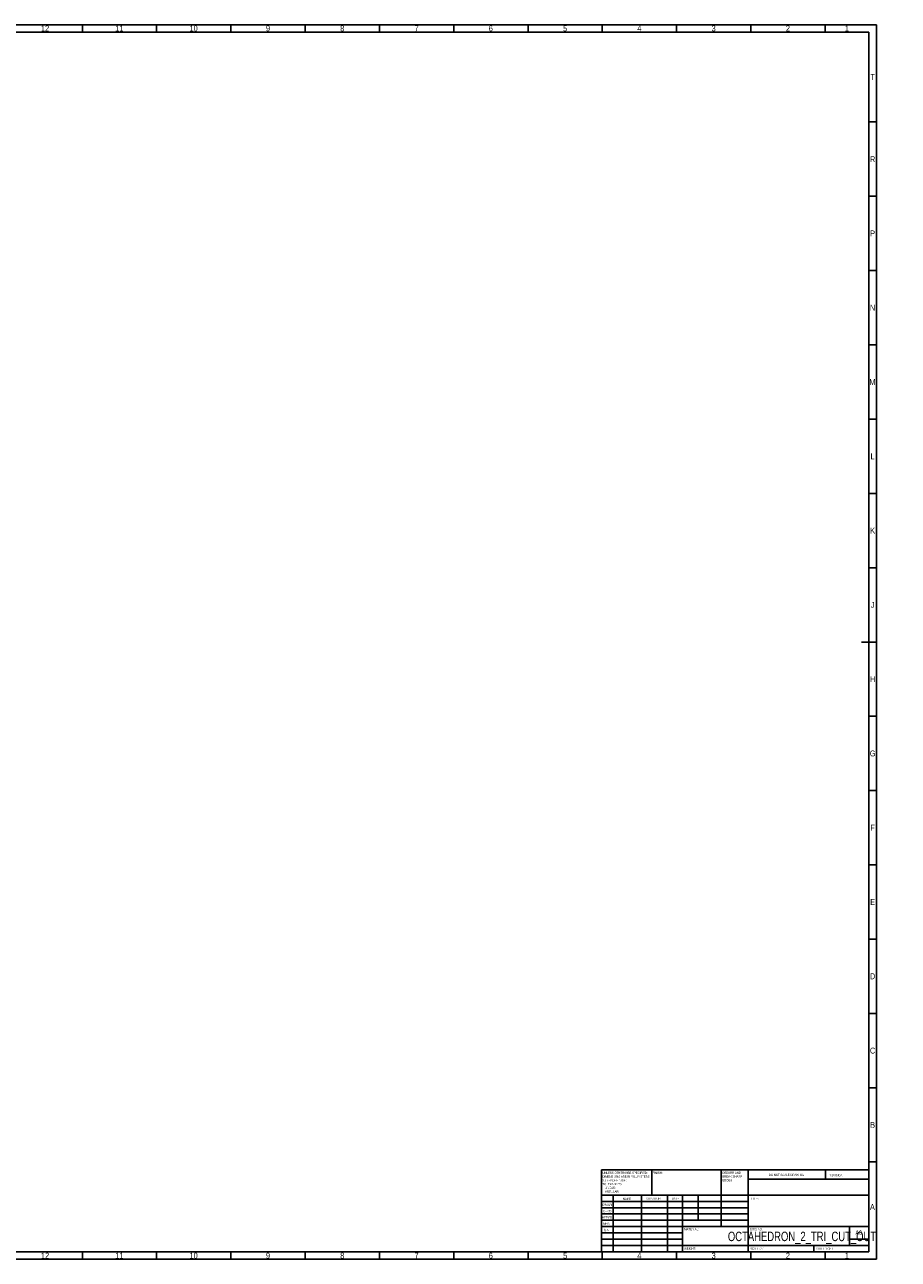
# Model space of a CAD drawing. Header units: inches. Extents: x 0.6 to 47.2, y 0.2 to 32.9.
# Tile 2 of 2: x 24 to 47.2, y 0.2 to 32.9. Entities that reach past the tile are written whole.
import ezdxf

# ---------------------------------------------------------------- set-up
doc = ezdxf.new("R2010")
doc.units = ezdxf.units.IN
doc.header["$MEASUREMENT"] = 0
doc.layers.add('SCORE', color=5, linetype='Continuous', lineweight=25)
doc.styles.add('SLDTEXTSTYLE0', font='TXT', dxfattribs={"width": 0.75})
doc.styles.add('SLDTEXTSTYLE1', font='TXT', dxfattribs={"width": 0.686449})
doc.styles.add('SLDTEXTSTYLE2', font='TXT', dxfattribs={"width": 0.6875})

msp = doc.modelspace()

# ---------------------------------------------------------------- linework, layer by layer
at = {"layer": 'SCORE'}
for p, q in [((0.591, 32.913), (46.614, 32.913)), ((25.571, 32.717), (25.571, 32.913)), ((27.539, 32.717), (27.539, 32.913)), ((29.508, 32.717), (29.508, 32.913)), ((31.476, 32.717), (31.476, 32.913)), ((33.445, 32.717), (33.445, 32.913)), ((35.413, 32.717), (35.413, 32.913)), ((37.382, 32.717), (37.382, 32.913)), ((39.35, 32.717), (39.35, 32.913)), ((41.319, 32.717), (41.319, 32.913)), ((43.287, 32.717), (43.287, 32.913)), ((45.256, 32.717), (45.256, 32.913)), ((46.614, 32.913), (46.614, 0.197)), ((0.787, 32.717), (46.417, 32.717)), ((46.417, 32.717), (46.417, 0.394)), ((46.417, 30.335), (46.614, 30.335)), ((46.417, 28.366), (46.614, 28.366)), ((46.417, 26.398), (46.614, 26.398)), ((46.417, 24.429), (46.614, 24.429)), ((46.417, 22.461), (46.614, 22.461)), ((46.417, 20.492), (46.614, 20.492)), ((46.417, 18.524), (46.614, 18.524)), ((46.614, 16.555), (46.22, 16.555)), ((46.417, 16.555), (46.614, 16.555)), ((46.417, 14.587), (46.614, 14.587)), ((46.417, 12.618), (46.614, 12.618)), ((46.417, 10.65), (46.614, 10.65)), ((46.417, 8.681), (46.614, 8.681)), ((46.417, 6.713), (46.614, 6.713)), ((46.417, 4.744), (46.614, 4.744)), ((46.417, 2.776), (46.614, 2.776)), ((39.331, 2.569), (46.417, 2.569)), ((39.331, 2.569), (39.331, 0.394)), ((40.661, 1.9), (40.661, 2.569)), ((42.504, 2.569), (42.504, 1.063)), ((43.22, 2.569), (43.22, 0.394)), ((46.417, 2.318), (43.22, 2.318)), ((45.268, 2.318), (45.268, 2.569)), ((46.417, 1.9), (39.331, 1.9)), ((43.22, 1.732), (39.331, 1.732)), ((39.638, 1.9), (39.638, 0.394)), ((40.393, 1.9), (40.393, 0.394)), ((41.079, 1.9), (41.079, 0.394)), ((41.48, 0.394), (41.48, 1.9)), ((41.89, 1.23), (41.89, 1.9)), ((43.22, 1.565), (39.331, 1.565)), ((43.22, 1.398), (39.331, 1.398)), ((43.22, 1.23), (39.331, 1.23)), ((41.48, 1.063), (39.331, 1.063)), ((41.48, 1.063), (46.417, 1.063)), ((45.906, 0.561), (45.906, 1.063)), ((41.48, 0.896), (39.331, 0.896)), ((41.48, 0.728), (39.331, 0.728)), ((46.417, 0.728), (45.906, 0.728)), ((46.417, 0.394), (0.787, 0.394)), ((25.571, 0.394), (25.571, 0.197)), ((27.539, 0.394), (27.539, 0.197)), ((29.508, 0.394), (29.508, 0.197)), ((31.476, 0.394), (31.476, 0.197)), ((33.445, 0.394), (33.445, 0.197)), ((35.413, 0.394), (35.413, 0.197)), ((37.382, 0.394), (37.382, 0.197)), ((39.331, 0.561), (46.417, 0.561)), ((39.35, 0.394), (39.35, 0.197)), ((41.319, 0.394), (41.319, 0.197)), ((43.287, 0.394), (43.287, 0.197)), ((44.961, 0.394), (44.961, 0.561)), ((45.256, 0.394), (45.256, 0.197)), ((46.614, 0.197), (0.591, 0.197))]:
    msp.add_line(p, q, dxfattribs=at)

# ---------------------------------------------------------------- texts
at = {"color": 7, "linetype": 'Continuous', "lineweight": 0}
for s, insert, char_height, attachment_point, style in [('12', (24.583, 32.893), 0.1562, 2, 'SLDTEXTSTYLE0'), ('11', (26.552, 32.893), 0.1562, 2, 'SLDTEXTSTYLE0'), ('10', (28.52, 32.893), 0.1562, 2, 'SLDTEXTSTYLE0'), ('9', (30.491, 32.893), 0.156, 2, 'SLDTEXTSTYLE0'), ('8', (32.459, 32.893), 0.156, 2, 'SLDTEXTSTYLE0'), ('7', (34.428, 32.893), 0.156, 2, 'SLDTEXTSTYLE0'), ('6', (36.396, 32.893), 0.156, 2, 'SLDTEXTSTYLE0'), ('5', (38.365, 32.893), 0.156, 2, 'SLDTEXTSTYLE0'), ('4', (40.333, 32.893), 0.156, 2, 'SLDTEXTSTYLE0'), ('3', (42.302, 32.893), 0.156, 2, 'SLDTEXTSTYLE0'), ('2', (44.27, 32.893), 0.156, 2, 'SLDTEXTSTYLE0'), ('1', (45.835, 32.893), 0.156, 2, 'SLDTEXTSTYLE0'), ('T', (46.515, 31.603), 0.156, 2, 'SLDTEXTSTYLE0'), ('R', (46.514, 29.428), 0.156, 2, 'SLDTEXTSTYLE0'), ('P', (46.515, 27.46), 0.156, 2, 'SLDTEXTSTYLE0'), ('N', (46.514, 25.491), 0.156, 2, 'SLDTEXTSTYLE0'), ('M', (46.51, 23.523), 0.156, 2, 'SLDTEXTSTYLE0'), ('L', (46.514, 21.554), 0.156, 2, 'SLDTEXTSTYLE0'), ('K', (46.515, 19.586), 0.156, 2, 'SLDTEXTSTYLE0'), ('J', (46.514, 17.617), 0.156, 2, 'SLDTEXTSTYLE0'), ('H', (46.515, 15.649), 0.156, 2, 'SLDTEXTSTYLE0'), ('G', (46.515, 13.68), 0.156, 2, 'SLDTEXTSTYLE0'), ('F', (46.514, 11.712), 0.156, 2, 'SLDTEXTSTYLE0'), ('E', (46.516, 9.743), 0.156, 2, 'SLDTEXTSTYLE0'), ('D', (46.514, 7.775), 0.156, 2, 'SLDTEXTSTYLE0'), ('C', (46.514, 5.806), 0.156, 2, 'SLDTEXTSTYLE0'), ('B', (46.515, 3.837), 0.156, 2, 'SLDTEXTSTYLE0'), ('SURFACE FINISH:', (39.354, 2.32), 0.05906, 1, 'SLDTEXTSTYLE0'), ('UNLESS OTHERWISE SPECIFIED:', (39.354, 2.517), 0.05906, 1, 'SLDTEXTSTYLE0'), ('DIMENSIONS ARE IN MILLIMETERS', (39.354, 2.418), 0.05906, 1, 'SLDTEXTSTYLE0'), ('FINISH:', (40.684, 2.517), 0.0591, 1, 'SLDTEXTSTYLE0'), ('DEBURR AND', (42.532, 2.52), 0.0591, 1, 'SLDTEXTSTYLE0'), ('BREAK SHARP', (42.532, 2.421), 0.05906, 1, 'SLDTEXTSTYLE0'), ('EDGES', (42.532, 2.323), 0.0591, 1, 'SLDTEXTSTYLE0'), ('DO NOT SCALE DRAWING', (43.764, 2.462), 0.05906, 1, 'SLDTEXTSTYLE0'), ('REVISION', (45.367, 2.454), 0.0591, 1, 'SLDTEXTSTYLE0'), ('TOLERANCES:', (39.354, 2.221), 0.05906, 1, 'SLDTEXTSTYLE0'), ('ANGULAR:', (39.421, 2.024), 0.0591, 1, 'SLDTEXTSTYLE0'), ('LINEAR:', (39.421, 2.123), 0.0591, 1, 'SLDTEXTSTYLE0'), ('DRAWN', (39.356, 1.669), 0.0591, 1, 'SLDTEXTSTYLE1'), ('NAME', (39.895, 1.831), 0.0591, 1, 'SLDTEXTSTYLE0'), ('SIGNATURE', (40.513, 1.833), 0.0591, 1, 'SLDTEXTSTYLE0'), ('DATE', (41.19, 1.834), 0.0591, 1, 'SLDTEXTSTYLE0'), ('TITLE:', (43.271, 1.834), 0.0591, 1, 'SLDTEXTSTYLE0'), ('A', (46.509, 1.662), 0.156, 2, 'SLDTEXTSTYLE0'), ("APPV'D", (39.347, 1.341), 0.0591, 1, 'SLDTEXTSTYLE0'), ("CHK'D", (39.368, 1.502), 0.0591, 1, 'SLDTEXTSTYLE0'), ('MFG', (39.375, 1.17), 0.0591, 1, 'SLDTEXTSTYLE0'), ('Q.A', (39.39, 1.004), 0.0591, 1, 'SLDTEXTSTYLE0'), ('MATERIAL:', (41.521, 1.023), 0.0591, 1, 'SLDTEXTSTYLE0'), ('DWG NO.', (43.266, 1.023), 0.0591, 1, 'SLDTEXTSTYLE0'), ('OCTAHEDRON_2_TRI_CUT_OUT', (44.643, 0.929), 0.25, 2, 'SLDTEXTSTYLE0'), ('A0', (46.058, 0.961), 0.1146, 1, 'SLDTEXTSTYLE0'), ('12', (24.583, 0.373), 0.1562, 2, 'SLDTEXTSTYLE0'), ('11', (26.552, 0.373), 0.1562, 2, 'SLDTEXTSTYLE0'), ('10', (28.52, 0.373), 0.1562, 2, 'SLDTEXTSTYLE0'), ('9', (30.491, 0.373), 0.156, 2, 'SLDTEXTSTYLE0'), ('8', (32.459, 0.373), 0.156, 2, 'SLDTEXTSTYLE0'), ('7', (34.428, 0.373), 0.156, 2, 'SLDTEXTSTYLE0'), ('6', (36.396, 0.373), 0.156, 2, 'SLDTEXTSTYLE0'), ('5', (38.365, 0.373), 0.156, 2, 'SLDTEXTSTYLE0'), ('4', (40.333, 0.373), 0.156, 2, 'SLDTEXTSTYLE0'), ('WEIGHT:', (41.52, 0.51), 0.059, 1, 'SLDTEXTSTYLE0'), ('3', (42.302, 0.373), 0.156, 2, 'SLDTEXTSTYLE0'), ('SCALE:2:1', (43.271, 0.508), 0.0591, 1, 'SLDTEXTSTYLE0'), ('2', (44.27, 0.373), 0.156, 2, 'SLDTEXTSTYLE0'), ('SHEET 1 OF 1', (45.019, 0.508), 0.05906, 1, 'SLDTEXTSTYLE2'), ('1', (45.835, 0.373), 0.156, 2, 'SLDTEXTSTYLE0')]:
    msp.add_mtext(s, dxfattribs=dict(at, insert=insert, char_height=char_height, attachment_point=attachment_point, style=style))

doc.saveas('drawing.dxf')
